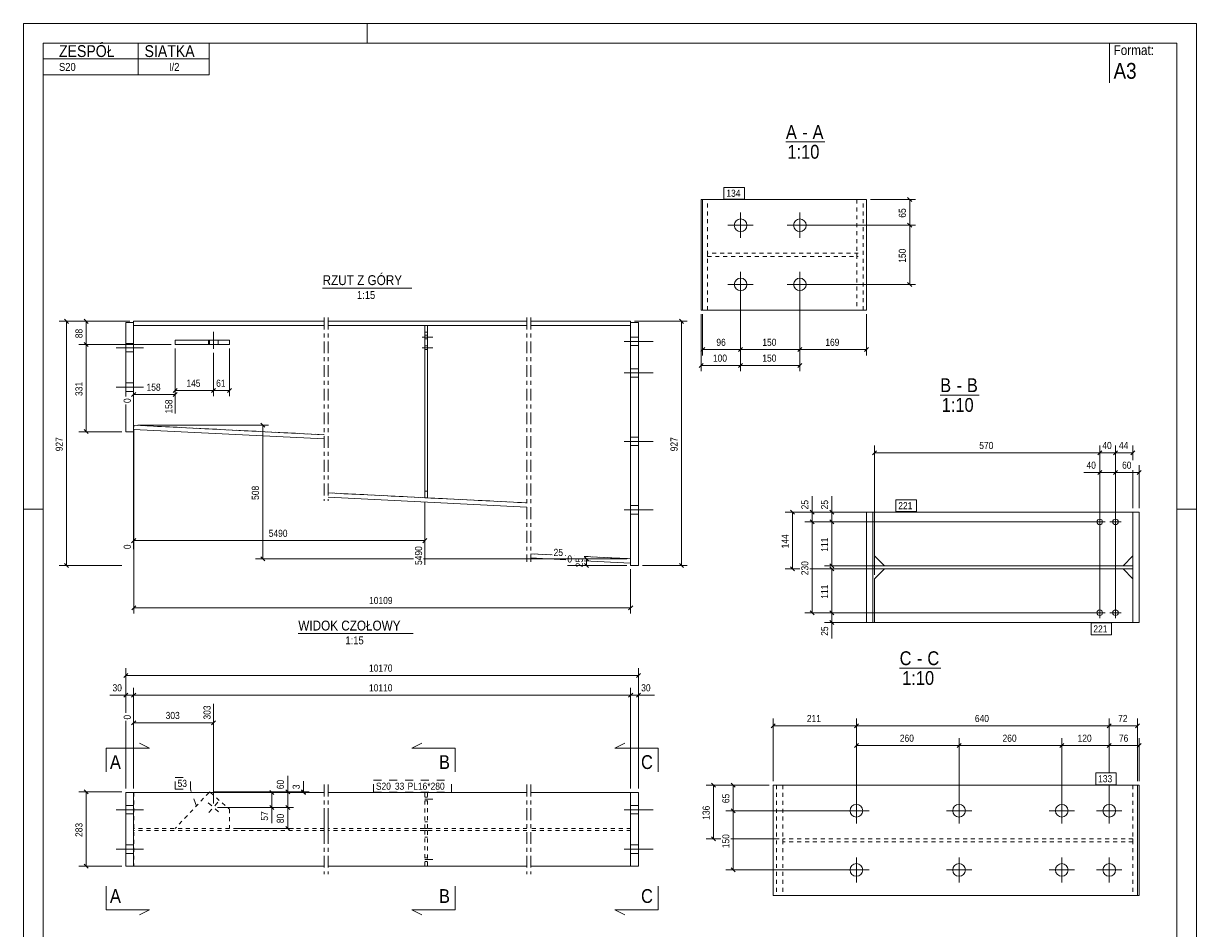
# Model space of a CAD drawing. Header units: millimetres. Extents: x 0 to 297, y 0 to 420.
# Tile 2 of 2: x 0 to 297, y 191 to 420. Entities that reach past the tile are written whole.
import ezdxf

# ---------------------------------------------------------------- set-up
doc = ezdxf.new("R2010")
doc.units = ezdxf.units.MM
for name, pattern in [('XKITLINE00', [0]), ('XKITLINE01', [4, 1, -1, 1, -1]), ('XKITLINE02', [4, 2, -2]), ('XKITLINE03', [6, 3, -1, 1, -1])]:
    doc.linetypes.add(name, pattern=pattern)
for name, color, linetype, lineweight in [('Arkusz rysunku', 3, 'Continuous', 0), ('Element', 2, 'Continuous', 0), ('Inny typ obiektu', 7, 'Continuous', 0), ('Przekrój', 7, 'Continuous', 0), ('Wymiar', 4, 'Continuous', 0), ('Znak elementu', 2, 'Continuous', 0), ('Śruba', 3, 'Continuous', 0)]:
    doc.layers.add(name, color=color, linetype=linetype, lineweight=lineweight)
doc.styles.add('ARIAL', font='ARIAL.TTF')

msp = doc.modelspace()

# ---------------------------------------------------------------- linework, layer by layer
at = {"layer": 'Arkusz rysunku', "linetype": 'XKITLINE00', "lineweight": 0}
for p, q in [((297, 420), (0, 420)), ((0, 420), (0, 0)), ((87, 415), (87, 420)), ((297, 0), (297, 420)), ((292, 415), (5, 415)), ((5, 415), (5, 5)), ((292, 5), (292, 415)), ((5, 297), (0, 297)), ((297, 297), (292, 297))]:
    msp.add_line(p, q, dxfattribs=at)
at = {"layer": 'Element', "linetype": 'XKITLINE00', "lineweight": 0}
for p, q in [((171.57, 375.4), (171.96, 375.4)), ((171.57, 347.4), (171.57, 375.4)), ((171.96, 347.4), (171.96, 375.4)), ((171.96, 375.4), (213.46, 375.4)), ((213.46, 375.4), (213.46, 347.4)), ((27.9, 343.5), (27.9, 344.57)), ((76.15, 344.57), (27.9, 344.57)), ((127.48, 344.57), (77.15, 344.57)), ((153.73, 344.57), (128.48, 344.57)), ((153.73, 343.5), (153.73, 344.57)), ((171.57, 347.4), (171.96, 347.4)), ((213.46, 347.4), (171.96, 347.4)), ((25.9, 344.3), (27.9, 344.3)), ((25.9, 344.3), (25.9, 325.57)), ((27.9, 344.3), (27.9, 316.63)), ((76.15, 343.5), (27.9, 343.5)), ((127.48, 343.5), (77.15, 343.5)), ((101.65, 299.9), (101.65, 343.5)), ((102.32, 343.5), (101.65, 343.5)), ((102.32, 299.9), (102.32, 343.5)), ((153.73, 343.5), (128.48, 343.5)), ((153.73, 282.77), (153.73, 344.3)), ((153.73, 344.3), (155.73, 344.3)), ((155.73, 344.3), (155.73, 282.77)), ((38.43, 338.7), (38.43, 339.77)), ((38.43, 339.77), (52.15, 339.77)), ((52.15, 338.7), (38.43, 338.7)), ((47.14, 338.7), (47.14, 339.77)), ((52.15, 339.77), (52.15, 338.7)), ((25.9, 323.52), (25.9, 316.63)), ((27.9, 318.28), (27.95, 318.28)), ((27.9, 317.21), (27.95, 318.28)), ((76.15, 315.86), (27.95, 318.28)), ((25.9, 316.63), (27.9, 316.63)), ((76.15, 314.79), (27.9, 317.21)), ((127.48, 298.61), (77.15, 301.13)), ((127.48, 297.54), (77.15, 300.07)), ((102.32, 299.9), (101.65, 299.9)), ((213.46, 296.28), (215.49, 296.28)), ((213.46, 268.28), (213.46, 296.28)), ((213.46, 296.28), (215.06, 296.28)), ((213.46, 268.28), (213.46, 296.28)), ((215.06, 268.28), (215.06, 296.28)), ((215.06, 296.28), (215.06, 268.28)), ((215.49, 296.28), (215.49, 285.18)), ((280.89, 296.28), (215.49, 296.28)), ((280.89, 296.28), (282.49, 296.28)), ((280.89, 268.28), (280.89, 296.28)), ((280.89, 296.28), (282.49, 296.28)), ((280.89, 268.28), (280.89, 296.28)), ((282.49, 296.28), (282.49, 268.28)), ((282.49, 296.28), (282.49, 268.28)), ((133.86, 285.43), (128.48, 285.7)), ((137.35, 285.26), (137.25, 285.26)), ((139.45, 285.15), (139.41, 285.15)), ((215.49, 285.18), (217.99, 282.68)), ((278.39, 282.68), (280.89, 285.18)), ((137.35, 284.19), (128.48, 284.64)), ((139.45, 284.08), (139.41, 284.09)), ((153.73, 284.44), (141.97, 285.03)), ((153.68, 283.37), (141.97, 283.96)), ((153.68, 283.37), (153.73, 284.44)), ((155.73, 282.77), (153.73, 282.77)), ((215.06, 281.88), (215.06, 282.68)), ((215.06, 282.68), (280.89, 282.68)), ((215.06, 282.68), (280.89, 282.68)), ((215.06, 281.88), (215.06, 282.68)), ((280.89, 282.68), (280.89, 281.88)), ((280.89, 282.68), (280.89, 281.88)), ((280.89, 281.88), (215.06, 281.88)), ((280.89, 281.88), (215.06, 281.88)), ((217.99, 281.88), (215.49, 279.38)), ((215.49, 279.38), (215.49, 268.28)), ((280.89, 279.38), (278.39, 281.88)), ((213.46, 268.28), (215.49, 268.28)), ((215.06, 268.28), (213.46, 268.28)), ((215.49, 268.28), (280.89, 268.28)), ((282.49, 268.28), (280.89, 268.28)), ((282.49, 268.28), (280.89, 268.28)), ((282.09, 227.14), (189.79, 227.14)), ((189.79, 227.14), (189.79, 199.14)), ((282.09, 227.14), (282.09, 199.14)), ((282.09, 227.14), (282.49, 227.14)), ((282.49, 199.14), (282.49, 227.14)), ((25.9, 206.58), (25.9, 225.25)), ((25.9, 225.25), (27.9, 225.25)), ((27.9, 225.25), (27.9, 206.58)), ((27.9, 225.25), (76.15, 225.25)), ((47.14, 225.42), (46.98, 225.25)), ((47.14, 225.42), (47.33, 225.25)), ((77.15, 225.25), (127.48, 225.25)), ((128.48, 225.25), (153.73, 225.25)), ((153.68, 225.25), (153.68, 206.58)), ((153.73, 206.58), (153.73, 225.25)), ((155.73, 225.25), (153.73, 225.25)), ((155.73, 225.25), (155.73, 206.58)), ((27.9, 206.58), (25.9, 206.58)), ((76.15, 206.58), (27.9, 206.58)), ((127.48, 206.58), (77.15, 206.58)), ((153.73, 206.58), (128.48, 206.58)), ((155.73, 206.58), (153.73, 206.58)), ((282.09, 199.14), (189.79, 199.14)), ((282.09, 199.14), (282.49, 199.14))]:
    msp.add_line(p, q, dxfattribs=at)
at = {"layer": 'Element', "linetype": 'XKITLINE01', "lineweight": 0}
for p, q in [((171.96, 375.4), (173.17, 375.4)), ((173.17, 347.4), (173.17, 375.4)), ((212.98, 375.4), (211, 375.4)), ((211, 375.4), (211, 347.4)), ((212.6, 347.4), (212.6, 375.4)), ((211.37, 361.8), (173.17, 361.8)), ((173.17, 361.8), (173.17, 361)), ((173.17, 361), (211.37, 361)), ((210.99, 361), (210.99, 361.8)), ((171.96, 347.4), (173.17, 347.4)), ((212.98, 347.4), (211, 347.4)), ((27.9, 318.28), (27.9, 343.5)), ((27.9, 343.5), (76.15, 343.5)), ((77.15, 343.5), (127.48, 343.5)), ((102.32, 343.5), (101.65, 343.5)), ((101.65, 299.9), (101.65, 343.5)), ((101.65, 341.83), (102.32, 341.83)), ((101.65, 341.83), (102.32, 341.83)), ((102.32, 299.9), (102.32, 343.5)), ((128.48, 343.5), (153.73, 343.5)), ((153.73, 343.5), (153.73, 284.44)), ((27.95, 318.28), (76.15, 315.86)), ((77.15, 301.13), (127.48, 298.61)), ((101.65, 301.57), (102.32, 301.57)), ((101.65, 301.57), (102.32, 301.57)), ((101.65, 299.9), (102.32, 299.9)), ((215.49, 296.28), (215.82, 296.28)), ((280.89, 296.28), (280.89, 285.18)), ((128.48, 285.7), (133.86, 285.43)), ((137.25, 285.26), (137.35, 285.26)), ((139.41, 285.15), (139.45, 285.15)), ((141.97, 285.03), (153.73, 284.44)), ((217.99, 282.68), (278.39, 282.68)), ((278.39, 281.88), (217.99, 281.88)), ((280.89, 268.28), (280.89, 279.38)), ((215.49, 268.28), (215.82, 268.28)), ((192.67, 227.14), (190.69, 227.14)), ((190.69, 227.14), (190.69, 199.14)), ((192.29, 227.14), (192.29, 199.14)), ((280.89, 227.14), (282.09, 227.14)), ((280.89, 227.14), (280.89, 199.14)), ((27.9, 225.25), (27.9, 206.58)), ((27.9, 225.25), (76.15, 225.25)), ((27.9, 206.58), (27.9, 225.25)), ((27.9, 225.25), (27.95, 225.25)), ((27.95, 225.25), (27.95, 206.58)), ((46.98, 225.25), (38.43, 216.18)), ((47.33, 225.25), (52.15, 221.02)), ((77.15, 225.25), (127.48, 225.25)), ((101.65, 216.18), (101.65, 225.25)), ((101.65, 225.25), (102.32, 225.25)), ((102.32, 225.25), (102.32, 216.18)), ((128.48, 225.25), (153.73, 225.25)), ((153.73, 225.25), (153.68, 225.25)), ((153.73, 225.25), (153.73, 206.58)), ((153.73, 225.25), (153.73, 206.58)), ((52.15, 221.02), (52.15, 216.18)), ((102.32, 217.85), (101.65, 217.85)), ((27.9, 215.65), (27.9, 216.18)), ((76.15, 216.18), (27.9, 216.18)), ((76.15, 215.65), (27.9, 215.65)), ((52.15, 216.18), (38.43, 216.18)), ((127.48, 216.18), (77.15, 216.18)), ((127.48, 215.65), (77.15, 215.65)), ((102.32, 216.18), (101.65, 216.18)), ((102.32, 215.65), (101.65, 215.65)), ((101.65, 215.65), (101.65, 206.58)), ((102.32, 213.98), (101.65, 213.98)), ((102.32, 206.58), (102.32, 215.65)), ((153.73, 216.18), (128.48, 216.18)), ((153.73, 215.65), (128.48, 215.65)), ((153.73, 215.65), (153.73, 216.18)), ((280.89, 213.54), (192.29, 213.54)), ((192.29, 212.74), (192.29, 213.54)), ((280.89, 212.74), (192.29, 212.74)), ((280.89, 212.74), (280.89, 213.54)), ((27.9, 206.58), (76.15, 206.58)), ((27.95, 206.58), (27.9, 206.58)), ((77.15, 206.58), (127.48, 206.58)), ((101.65, 206.58), (102.32, 206.58)), ((128.48, 206.58), (153.73, 206.58)), ((153.68, 206.58), (153.73, 206.58)), ((190.69, 199.14), (192.67, 199.14)), ((280.89, 199.14), (282.09, 199.14))]:
    msp.add_line(p, q, dxfattribs=at)
at = {"layer": 'Element', "linetype": 'XKITLINE03', "lineweight": 0}
for p, q in [((76.15, 345.5), (76.15, 299.13)), ((77.15, 345.5), (77.15, 299.13)), ((127.48, 345.5), (127.48, 283.7)), ((128.48, 345.5), (128.48, 283.7)), ((76.15, 227.25), (76.15, 204.58)), ((76.15, 227.25), (76.15, 204.58)), ((77.15, 227.25), (77.15, 204.58)), ((77.15, 227.25), (77.15, 204.58)), ((127.48, 227.25), (127.48, 204.58)), ((127.48, 227.25), (127.48, 204.58)), ((128.48, 227.25), (128.48, 204.58)), ((128.48, 227.25), (128.48, 204.58)), ((76.15, 218.18), (76.15, 213.65)), ((77.15, 218.18), (77.15, 213.65))]:
    msp.add_line(p, q, dxfattribs=at)
at = {"layer": 'Inny typ obiektu', "linetype": 'XKITLINE00', "lineweight": 0}
for p, q in [((5, 415), (47, 415)), ((5, 415), (5, 411)), ((29, 411), (29, 415)), ((47, 411), (47, 415)), ((275, 415), (275, 405)), ((5, 411), (47, 411)), ((5, 411), (5, 407)), ((29, 411), (29, 407)), ((47, 411), (47, 407)), ((5, 407), (47, 407)), ((193.03, 390), (202.91, 390)), ((75.74, 353), (98.33, 353)), ((232.09, 325.9), (241.97, 325.9)), ((69.58, 265.53), (98.65, 265.53)), ((221.83, 256.76), (232.22, 256.76))]:
    msp.add_line(p, q, dxfattribs=at)
at = {"layer": 'Przekrój', "linetype": 'XKITLINE00', "lineweight": 0}
for p, q in [((31.9, 236.46), (29.4, 237.71)), ((98.32, 236.46), (100.82, 237.71)), ((149.73, 236.46), (152.23, 237.71)), ((20.9, 236.46), (20.9, 230.46)), ((20.9, 236.46), (26.9, 236.46)), ((26.9, 236.46), (31.9, 236.46)), ((103.32, 236.46), (98.32, 236.46)), ((109.32, 236.46), (103.32, 236.46)), ((109.32, 236.46), (109.32, 230.46)), ((154.73, 236.46), (149.73, 236.46)), ((160.73, 236.46), (154.73, 236.46)), ((160.73, 236.46), (160.73, 230.46)), ((20.9, 195.54), (20.9, 201.54)), ((109.32, 195.54), (109.32, 201.54)), ((160.73, 195.54), (160.73, 201.54)), ((20.9, 195.54), (26.9, 195.54)), ((26.9, 195.54), (31.9, 195.54)), ((31.9, 195.54), (29.4, 194.29)), ((98.32, 195.54), (100.82, 194.29)), ((103.32, 195.54), (98.32, 195.54)), ((109.32, 195.54), (103.32, 195.54)), ((149.73, 195.54), (152.23, 194.29)), ((154.73, 195.54), (149.73, 195.54)), ((160.73, 195.54), (154.73, 195.54))]:
    msp.add_line(p, q, dxfattribs=at)
at = {"layer": 'Wymiar', "linetype": 'XKITLINE00', "lineweight": 0}
for p, q in [((214.46, 375.4), (225.81, 375.4)), ((223.86, 375.91), (224.88, 374.89)), ((224.37, 368.9), (224.37, 375.4)), ((197.57, 368.9), (225.81, 368.9)), ((197.57, 368.9), (225.81, 368.9)), ((223.86, 369.41), (224.88, 368.39)), ((223.86, 369.41), (224.88, 368.39)), ((224.37, 353.9), (224.37, 368.9)), ((197.57, 353.9), (225.81, 353.9)), ((223.86, 354.41), (224.88, 353.39)), ((181.57, 352.9), (181.57, 331.96)), ((181.57, 352.9), (181.57, 331.96)), ((181.57, 352.9), (181.57, 335.96)), ((181.57, 352.9), (181.57, 335.96)), ((196.57, 352.9), (196.57, 331.96)), ((196.57, 352.9), (196.57, 335.96)), ((196.57, 352.9), (196.57, 335.96)), ((24.9, 344.57), (9.04, 344.57)), ((10.39, 345.08), (11.41, 344.06)), ((10.9, 282.77), (10.9, 344.57)), ((26.9, 344.57), (14.04, 344.57)), ((15.39, 345.08), (16.41, 344.06)), ((15.9, 338.7), (15.9, 344.57)), ((154.73, 344.57), (168.01, 344.57)), ((166.06, 345.08), (167.08, 344.06)), ((166.57, 282.77), (166.57, 344.57)), ((171.57, 346.4), (171.57, 331.96)), ((171.96, 346.4), (171.96, 335.96)), ((213.46, 346.4), (213.46, 335.96)), ((27.9, 342.5), (27.9, 286.88)), ((27.9, 342.5), (27.9, 323.88)), ((37.43, 338.7), (14.04, 338.7)), ((37.43, 338.7), (14.04, 338.7)), ((15.39, 339.21), (16.41, 338.19)), ((15.39, 339.21), (16.41, 338.19)), ((15.9, 316.63), (15.9, 338.7)), ((38.43, 337.7), (38.43, 321.21)), ((38.43, 337.7), (38.43, 325.59)), ((48.1, 336.6), (48.1, 325.59)), ((48.1, 336.6), (48.1, 325.59)), ((52.15, 337.7), (52.15, 325.59)), ((172.47, 337.91), (171.46, 336.89)), ((171.96, 337.4), (181.57, 337.4)), ((182.08, 337.91), (181.06, 336.89)), ((182.08, 337.91), (181.06, 336.89)), ((181.57, 337.4), (196.57, 337.4)), ((197.08, 337.91), (196.06, 336.89)), ((197.08, 337.91), (196.06, 336.89)), ((196.57, 337.4), (213.46, 337.4)), ((213.97, 337.91), (212.96, 336.89)), ((172.08, 333.91), (171.06, 332.89)), ((171.57, 333.4), (181.57, 333.4)), ((182.08, 333.91), (181.06, 332.89)), ((182.08, 333.91), (181.06, 332.89)), ((181.57, 333.4), (196.57, 333.4)), ((197.08, 333.91), (196.06, 332.89)), ((38.94, 327.54), (37.92, 326.52)), ((38.43, 327.03), (48.1, 327.03)), ((48.61, 327.54), (47.6, 326.52)), ((48.61, 327.54), (47.6, 326.52)), ((48.1, 327.03), (52.15, 327.03)), ((52.66, 327.54), (51.64, 326.52)), ((28.41, 326.54), (27.39, 325.52)), ((27.9, 326.03), (38.43, 326.03)), ((38.94, 326.54), (37.92, 325.52)), ((28.95, 318.28), (62.01, 318.28)), ((60.06, 318.79), (61.08, 317.77)), ((60.57, 284.44), (60.57, 318.28)), ((24.9, 316.63), (14.04, 316.63)), ((15.39, 317.14), (16.41, 316.13)), ((27.95, 317.28), (27.95, 270.59)), ((215.49, 280.38), (215.49, 313.14)), ((272.49, 271.78), (272.49, 313.14)), ((272.49, 271.78), (272.49, 313.14)), ((276.49, 271.78), (276.49, 313.14)), ((276.49, 271.78), (276.49, 313.14)), ((280.89, 309.4), (280.89, 313.14)), ((216, 311.79), (214.98, 310.77)), ((215.49, 311.28), (272.49, 311.28)), ((273, 311.79), (271.98, 310.77)), ((273, 311.79), (271.98, 310.77)), ((272.49, 311.28), (276.49, 311.28)), ((277, 311.79), (275.98, 310.77)), ((277, 311.79), (275.98, 310.77)), ((276.49, 311.28), (280.89, 311.28)), ((281.4, 311.79), (280.38, 310.77)), ((272.49, 306.28), (268.47, 306.28)), ((272.49, 306.28), (268.47, 306.28)), ((273, 306.79), (271.98, 305.77)), ((272.49, 271.78), (272.49, 308.14)), ((272.49, 306.28), (276.49, 306.28)), ((277, 306.79), (275.98, 305.77)), ((277, 306.79), (275.98, 305.77)), ((276.49, 271.78), (276.49, 308.14)), ((276.49, 271.78), (276.49, 308.14)), ((276.49, 306.28), (282.49, 306.28)), ((280.89, 297.28), (280.89, 306.88)), ((283, 306.79), (281.98, 305.77)), ((282.49, 297.28), (282.49, 308.14)), ((199.69, 296.28), (199.69, 300.3)), ((199.69, 296.28), (199.69, 300.3)), ((204.69, 296.28), (204.69, 300.3)), ((204.69, 296.28), (204.69, 300.3)), ((101.65, 298.9), (101.65, 282.87)), ((214.49, 296.28), (192.83, 296.28)), ((194.18, 296.79), (195.2, 295.77)), ((194.69, 281.88), (194.69, 296.28)), ((214.49, 296.28), (197.83, 296.28)), ((199.18, 296.79), (200.2, 295.77)), ((199.18, 294.29), (200.2, 293.27)), ((199.18, 294.29), (200.2, 293.27)), ((199.69, 293.78), (199.69, 296.28)), ((214.49, 296.28), (202.83, 296.28)), ((204.18, 296.79), (205.2, 295.77)), ((204.18, 294.29), (205.2, 293.27)), ((204.18, 294.29), (205.2, 293.27)), ((204.69, 293.78), (204.69, 296.28)), ((271.49, 293.78), (197.83, 293.78)), ((271.49, 293.78), (197.83, 293.78)), ((199.69, 270.78), (199.69, 293.78)), ((271.49, 293.78), (202.83, 293.78)), ((271.49, 293.78), (202.83, 293.78)), ((204.69, 282.68), (204.69, 293.78)), ((28.41, 289.54), (27.39, 288.52)), ((27.9, 289.03), (101.65, 289.03)), ((102.16, 289.54), (101.14, 288.52)), ((24.9, 282.77), (9.04, 282.77)), ((10.39, 283.28), (11.41, 282.26)), ((98.77, 284.44), (58.71, 284.44)), ((60.06, 284.94), (61.08, 283.93)), ((137.35, 284.44), (101.29, 284.44)), ((152.73, 284.44), (134.22, 284.44)), ((152.73, 282.77), (137.71, 282.77)), ((139.45, 284.44), (139.41, 284.44)), ((152.73, 284.44), (141.97, 284.44)), ((142.06, 284.94), (143.08, 283.93)), ((142.06, 283.28), (143.08, 282.26)), ((142.57, 282.77), (142.57, 284.44)), ((156.73, 282.77), (168.01, 282.77)), ((166.06, 283.28), (167.08, 282.26)), ((194.18, 282.39), (195.2, 281.37)), ((216.99, 282.68), (202.83, 282.68)), ((204.18, 283.19), (205.2, 282.17)), ((204.18, 282.39), (205.2, 281.37)), ((153.73, 281.77), (153.73, 270.59)), ((196.57, 281.88), (192.83, 281.88)), ((216.99, 281.88), (199.09, 281.88)), ((216.99, 281.88), (202.83, 281.88)), ((204.69, 270.78), (204.69, 281.88)), ((28.46, 272.54), (27.44, 271.52)), ((27.95, 272.03), (153.73, 272.03)), ((154.24, 272.54), (153.22, 271.52)), ((271.49, 270.78), (197.83, 270.78)), ((199.18, 271.29), (200.2, 270.27)), ((271.49, 270.78), (202.83, 270.78)), ((271.49, 270.78), (202.83, 270.78)), ((204.18, 271.29), (205.2, 270.27)), ((204.18, 271.29), (205.2, 270.27)), ((204.69, 268.28), (204.69, 270.78)), ((214.49, 268.28), (202.83, 268.28)), ((204.18, 268.79), (205.2, 267.77)), ((204.69, 268.28), (204.69, 264.26)), ((204.69, 268.28), (204.69, 264.26)), ((26.41, 255.42), (25.39, 254.4)), ((25.9, 245.43), (25.9, 256.77)), ((156.24, 255.42), (155.22, 254.4)), ((155.73, 226.25), (155.73, 256.77)), ((25.9, 254.91), (155.73, 254.91)), ((25.9, 249.91), (21.88, 249.91)), ((25.9, 249.91), (21.88, 249.91)), ((26.41, 250.42), (25.39, 249.4)), ((25.9, 245.43), (25.9, 251.77)), ((25.9, 249.91), (27.9, 249.91)), ((28.41, 250.42), (27.39, 249.4)), ((28.41, 250.42), (27.39, 249.4)), ((27.9, 226.25), (27.9, 251.77)), ((27.9, 226.25), (27.9, 251.77)), ((27.9, 249.91), (153.73, 249.91)), ((154.24, 250.42), (153.22, 249.4)), ((154.24, 250.42), (153.22, 249.4)), ((153.73, 226.25), (153.73, 251.77)), ((153.73, 226.25), (153.73, 251.77)), ((153.73, 249.91), (155.73, 249.91)), ((156.24, 250.42), (155.22, 249.4)), ((155.73, 226.25), (155.73, 251.77)), ((155.73, 249.91), (159.75, 249.91)), ((155.73, 249.91), (159.75, 249.91)), ((48.1, 222.47), (48.1, 247.74)), ((27.9, 226.25), (27.9, 245.07)), ((189.79, 228.14), (189.79, 244)), ((210.89, 221.64), (210.89, 244)), ((210.89, 221.64), (210.89, 244)), ((274.89, 230.24), (274.89, 244)), ((274.89, 230.24), (274.89, 244)), ((282.09, 228.14), (282.09, 244)), ((25.9, 226.25), (25.9, 243.37)), ((25.9, 226.25), (25.9, 243.37)), ((28.41, 243.42), (27.39, 242.4)), ((27.9, 242.91), (48.1, 242.91)), ((48.61, 243.42), (47.6, 242.4)), ((190.3, 242.65), (189.28, 241.63)), ((189.79, 242.14), (210.89, 242.14)), ((211.4, 242.65), (210.38, 241.63)), ((211.4, 242.65), (210.38, 241.63)), ((210.89, 242.14), (274.89, 242.14)), ((275.4, 242.65), (274.38, 241.63)), ((275.4, 242.65), (274.38, 241.63)), ((274.89, 242.14), (282.09, 242.14)), ((282.6, 242.65), (281.58, 241.63)), ((211.4, 237.65), (210.38, 236.63)), ((210.89, 221.64), (210.89, 239)), ((237.4, 237.65), (236.38, 236.63)), ((237.4, 237.65), (236.38, 236.63)), ((236.89, 221.64), (236.89, 239)), ((236.89, 221.64), (236.89, 239)), ((263.4, 237.65), (262.38, 236.63)), ((263.4, 237.65), (262.38, 236.63)), ((262.89, 221.64), (262.89, 239)), ((262.89, 221.64), (262.89, 239)), ((275.4, 237.65), (274.38, 236.63)), ((275.4, 237.65), (274.38, 236.63)), ((274.89, 230.24), (274.89, 239)), ((274.89, 230.24), (274.89, 239)), ((283, 237.65), (281.98, 236.63)), ((282.49, 228.14), (282.49, 239)), ((210.89, 237.14), (236.89, 237.14)), ((236.89, 237.14), (262.89, 237.14)), ((262.89, 237.14), (274.89, 237.14)), ((274.89, 237.14), (282.49, 237.14)), ((66.9, 225.42), (66.9, 229.44)), ((66.9, 225.42), (66.9, 229.44)), ((15.39, 225.93), (16.41, 224.91)), ((62.39, 225.76), (63.41, 224.74)), ((66.39, 225.93), (67.41, 224.91)), ((70.39, 225.93), (71.41, 224.91)), ((70.39, 225.76), (71.41, 224.74)), ((70.9, 225.42), (70.9, 228.1)), ((70.9, 225.42), (70.9, 228.1)), ((188.79, 227.14), (172.83, 227.14)), ((174.18, 227.65), (175.2, 226.63)), ((174.69, 213.54), (174.69, 227.14)), ((188.79, 227.14), (177.83, 227.14)), ((179.18, 227.65), (180.2, 226.63)), ((179.69, 220.64), (179.69, 227.14)), ((274.89, 221.64), (274.89, 227.24)), ((274.89, 221.64), (274.89, 227.24)), ((274.89, 221.64), (274.89, 227.24)), ((274.89, 221.64), (274.89, 227.24)), ((24.9, 225.42), (14.04, 225.42)), ((15.9, 206.58), (15.9, 225.42)), ((48.14, 225.42), (72.34, 225.42)), ((48.14, 225.42), (68.34, 225.42)), ((53.15, 225.25), (72.34, 225.25)), ((53.15, 225.25), (64.34, 225.25)), ((62.9, 221.47), (62.9, 225.25)), ((66.9, 221.47), (66.9, 225.42)), ((70.9, 225.25), (70.9, 225.42)), ((49.1, 221.47), (68.34, 221.47)), ((49.1, 221.47), (68.34, 221.47)), ((49.1, 221.47), (64.34, 221.47)), ((62.39, 221.97), (63.41, 220.96)), ((62.9, 221.47), (62.9, 217.45)), ((62.9, 221.47), (62.9, 217.45)), ((66.39, 221.97), (67.41, 220.96)), ((66.39, 221.97), (67.41, 220.96)), ((66.9, 216.18), (66.9, 221.47)), ((209.89, 220.64), (177.83, 220.64)), ((209.89, 220.64), (177.83, 220.64)), ((179.18, 221.15), (180.2, 220.13)), ((179.18, 221.15), (180.2, 220.13)), ((179.69, 205.64), (179.69, 220.64)), ((53.15, 216.18), (68.34, 216.18)), ((66.39, 216.69), (67.41, 215.67)), ((174.18, 214.05), (175.2, 213.03)), ((176.57, 213.54), (172.83, 213.54)), ((191.29, 213.54), (179.09, 213.54)), ((24.9, 206.58), (14.04, 206.58)), ((15.39, 207.09), (16.41, 206.07)), ((209.89, 205.64), (177.83, 205.64)), ((179.18, 206.15), (180.2, 205.13))]:
    msp.add_line(p, q, dxfattribs=at)
at = {"layer": 'Znak elementu', "linetype": 'XKITLINE00', "lineweight": 0}
for p, q in [((177.36, 378.5), (182.57, 378.5)), ((177.36, 375.5), (177.36, 378.5)), ((182.57, 375.5), (182.57, 378.5)), ((177.36, 375.5), (182.57, 375.5)), ((220.89, 299.38), (226.1, 299.38)), ((220.89, 296.38), (220.89, 299.38)), ((226.1, 296.38), (226.1, 299.38)), ((220.89, 296.38), (226.1, 296.38)), ((270.28, 268.18), (275.49, 268.18)), ((270.28, 265.18), (270.28, 268.18)), ((275.49, 265.18), (275.49, 268.18)), ((270.28, 265.18), (275.49, 265.18)), ((271.48, 230.24), (276.69, 230.24)), ((271.48, 227.24), (271.48, 230.24)), ((276.69, 227.24), (276.69, 230.24)), ((271.48, 227.24), (276.69, 227.24))]:
    msp.add_line(p, q, dxfattribs=at)
at = {"layer": 'Znak elementu', "linetype": 'XKITLINE02', "lineweight": 0}
for p, q in [((38.42, 229.07), (42.29, 229.07)), ((38.42, 226.07), (38.42, 229.07)), ((42.29, 226.07), (42.29, 229.07)), ((38.42, 226.07), (42.29, 226.07)), ((43.84, 221.77), (42.29, 226.07)), ((88.63, 228.35), (108.4, 228.35)), ((88.63, 225.35), (88.63, 228.35)), ((108.4, 225.35), (108.4, 228.35)), ((88.63, 225.35), (108.4, 225.35))]:
    msp.add_line(p, q, dxfattribs=at)
at = {"layer": 'Śruba', "linetype": 'XKITLINE00', "lineweight": 0}
for p, q in [((181.57, 372.1), (181.57, 365.7)), ((196.57, 372.1), (196.57, 365.7)), ((184.77, 368.9), (178.37, 368.9)), ((199.77, 368.9), (193.37, 368.9)), ((181.57, 357.1), (181.57, 350.7)), ((196.57, 357.1), (196.57, 350.7)), ((184.77, 353.9), (178.37, 353.9)), ((199.77, 353.9), (193.37, 353.9)), ((48.1, 341.93), (48.1, 337.6)), ((25.9, 338.97), (27.9, 338.97)), ((25.9, 338.97), (27.9, 338.97)), ((46.88, 339.77), (46.88, 338.7)), ((49.33, 339.77), (49.33, 338.7)), ((103.65, 340.57), (100.98, 340.57)), ((102.32, 341.03), (101.65, 341.03)), ((102.32, 340.1), (101.65, 340.1)), ((159.4, 339.5), (152.06, 339.5)), ((159.4, 339.5), (152.06, 339.5)), ((155.73, 340.57), (153.73, 340.57)), ((155.73, 340.57), (153.73, 340.57)), ((23.43, 337.9), (30.37, 337.9)), ((23.43, 337.9), (30.37, 337.9)), ((25.9, 336.83), (27.9, 336.83)), ((25.9, 336.83), (27.9, 336.83)), ((103.65, 337.9), (100.98, 337.9)), ((102.32, 338.37), (101.65, 338.37)), ((102.32, 337.43), (101.65, 337.43)), ((155.73, 338.43), (153.73, 338.43)), ((155.73, 338.43), (153.73, 338.43)), ((159.4, 331.5), (152.06, 331.5)), ((159.4, 331.5), (152.06, 331.5)), ((155.73, 332.57), (153.73, 332.57)), ((155.73, 332.57), (153.73, 332.57)), ((155.73, 330.43), (153.73, 330.43)), ((155.73, 330.43), (153.73, 330.43)), ((23.43, 327.9), (30.37, 327.9)), ((23.43, 327.9), (30.37, 327.9)), ((25.9, 328.97), (27.9, 328.97)), ((25.9, 328.97), (27.9, 328.97)), ((25.9, 326.83), (27.9, 326.83)), ((25.9, 326.83), (27.9, 326.83)), ((155.73, 315.23), (153.73, 315.23)), ((155.73, 315.23), (153.73, 315.23)), ((159.4, 314.17), (152.06, 314.17)), ((159.4, 314.17), (152.06, 314.17)), ((155.73, 313.1), (153.73, 313.1)), ((155.73, 313.1), (153.73, 313.1)), ((155.73, 297.9), (153.73, 297.9)), ((155.73, 297.9), (153.73, 297.9)), ((159.4, 296.83), (152.06, 296.83)), ((159.4, 296.83), (152.06, 296.83)), ((155.73, 295.77), (153.73, 295.77)), ((155.73, 295.77), (153.73, 295.77)), ((272.49, 295.18), (272.49, 292.38)), ((276.49, 295.18), (276.49, 292.38)), ((271.09, 293.78), (273.89, 293.78)), ((275.09, 293.78), (277.89, 293.78)), ((273.89, 270.78), (271.09, 270.78)), ((272.49, 269.38), (272.49, 272.18)), ((277.89, 270.78), (275.09, 270.78)), ((276.49, 269.38), (276.49, 272.18)), ((49.25, 222.77), (48.49, 221.9)), ((210.89, 217.44), (210.89, 223.84)), ((236.89, 217.44), (236.89, 223.84)), ((262.89, 217.44), (262.89, 223.84)), ((274.89, 217.44), (274.89, 223.84)), ((23.43, 220.91), (30.37, 220.91)), ((23.43, 220.91), (30.37, 220.91)), ((25.9, 221.98), (27.9, 221.98)), ((25.9, 221.98), (27.9, 221.98)), ((25.9, 219.85), (27.9, 219.85)), ((25.9, 219.85), (27.9, 219.85)), ((46.8, 222.61), (47.67, 221.85)), ((46.96, 220.16), (47.72, 221.03)), ((49.41, 220.32), (48.54, 221.08)), ((159.4, 220.91), (152.06, 220.91)), ((159.4, 220.91), (152.06, 220.91)), ((159.4, 220.91), (152.06, 220.91)), ((159.4, 220.91), (152.06, 220.91)), ((155.73, 221.98), (153.73, 221.98)), ((155.73, 221.98), (153.73, 221.98)), ((155.73, 221.98), (153.73, 221.98)), ((155.73, 221.98), (153.73, 221.98)), ((155.73, 219.85), (153.73, 219.85)), ((155.73, 219.85), (153.73, 219.85)), ((155.73, 219.85), (153.73, 219.85)), ((155.73, 219.85), (153.73, 219.85)), ((207.69, 220.64), (214.09, 220.64)), ((233.69, 220.64), (240.09, 220.64)), ((259.69, 220.64), (266.09, 220.64)), ((271.69, 220.64), (278.09, 220.64)), ((23.43, 210.91), (30.37, 210.91)), ((23.43, 210.91), (30.37, 210.91)), ((25.9, 211.98), (27.9, 211.98)), ((25.9, 211.98), (27.9, 211.98)), ((159.4, 210.91), (152.06, 210.91)), ((159.4, 210.91), (152.06, 210.91)), ((159.4, 210.91), (152.06, 210.91)), ((159.4, 210.91), (152.06, 210.91)), ((155.73, 211.98), (153.73, 211.98)), ((155.73, 211.98), (153.73, 211.98)), ((155.73, 211.98), (153.73, 211.98)), ((155.73, 211.98), (153.73, 211.98)), ((25.9, 209.85), (27.9, 209.85)), ((25.9, 209.85), (27.9, 209.85)), ((155.73, 209.85), (153.73, 209.85)), ((155.73, 209.85), (153.73, 209.85)), ((155.73, 209.85), (153.73, 209.85)), ((155.73, 209.85), (153.73, 209.85)), ((210.89, 202.44), (210.89, 208.84)), ((236.89, 202.44), (236.89, 208.84)), ((262.89, 202.44), (262.89, 208.84)), ((274.89, 202.44), (274.89, 208.84)), ((207.69, 205.64), (214.09, 205.64)), ((233.69, 205.64), (240.09, 205.64)), ((259.69, 205.64), (266.09, 205.64)), ((271.69, 205.64), (278.09, 205.64))]:
    msp.add_line(p, q, dxfattribs=at)
at = {"layer": 'Śruba', "linetype": 'XKITLINE02', "lineweight": 0}
for p, q in [((103.65, 340.57), (100.98, 340.57)), ((102.32, 341.03), (101.65, 341.03)), ((102.32, 340.1), (101.65, 340.1)), ((103.65, 337.9), (100.98, 337.9)), ((102.32, 338.37), (101.65, 338.37)), ((102.32, 337.43), (101.65, 337.43)), ((103.65, 223.58), (100.98, 223.58)), ((103.65, 223.58), (100.98, 223.58)), ((102.32, 224.05), (101.65, 224.05)), ((102.32, 224.05), (101.65, 224.05)), ((102.32, 223.11), (101.65, 223.11)), ((102.32, 223.11), (101.65, 223.11)), ((103.65, 208.25), (100.98, 208.25)), ((103.65, 208.25), (100.98, 208.25)), ((102.32, 208.71), (101.65, 208.71)), ((102.32, 208.71), (101.65, 208.71)), ((102.32, 207.78), (101.65, 207.78)), ((102.32, 207.78), (101.65, 207.78))]:
    msp.add_line(p, q, dxfattribs=at)
at = {"layer": 'Śruba', "linetype": 'XKITLINE00', "lineweight": 0}
for centre, radius in [((181.57, 368.9), 1.6), ((196.57, 368.9), 1.6), ((181.57, 353.9), 1.6), ((196.57, 353.9), 1.6), ((272.49, 293.78), 0.7), ((276.49, 293.78), 0.7), ((272.49, 270.78), 0.7), ((276.49, 270.78), 0.7), ((210.89, 220.64), 1.6), ((236.89, 220.64), 1.6), ((262.89, 220.64), 1.6), ((274.89, 220.64), 1.6), ((210.89, 205.64), 1.6), ((236.89, 205.64), 1.6), ((262.89, 205.64), 1.6), ((274.89, 205.64), 1.6)]:
    msp.add_circle(centre, radius, dxfattribs=at)

# ---------------------------------------------------------------- texts
at = {"layer": 'Inny typ obiektu', "style": 'ARIAL', "width": 0.85}
for s, height, p in [('ZESPÓŁ', 3, (9, 411.5)), ('SIATKA', 3, (30.66, 411.5)), ('Format:', 2.5, (276, 412)), ('S20', 2, (9, 408)), ('I/2', 2, (36.85, 408)), ('A3', 4, (276, 406)), ('A', 3.5, (193.03, 390.75)), ('-', 3.5, (197.19, 390.75)), ('A', 3.5, (199.79, 390.75)), ('1:10', 3.5, (193.42, 385.75)), ('RZUT Z GÓRY', 2.5, (75.74, 353.75)), ('1:15', 2, (84.44, 350.25)), ('B', 3.5, (232.09, 326.65)), ('B', 3.5, (238.85, 326.65)), ('-', 3.5, (236.25, 326.65)), ('1:10', 3.5, (232.48, 321.65)), ('WIDOK CZOŁOWY', 2.5, (69.58, 266.28)), ('1:15', 2, (81.52, 262.78)), ('C', 3.5, (221.83, 257.51)), ('-', 3.5, (226.25, 257.51)), ('C', 3.5, (228.85, 257.51)), ('1:10', 3.5, (222.48, 252.51))]:
    msp.add_text(s, height=height, dxfattribs=at).set_placement(p)
at = {"layer": 'Przekrój', "style": 'ARIAL', "width": 0.85}
for s, p in [('A', (21.9, 231.21)), ('B', (105.2, 231.21)), ('C', (156.36, 231.21)), ('A', (21.9, 197.29)), ('B', (105.2, 197.29)), ('C', (156.36, 197.29))]:
    msp.add_text(s, height=3.5, dxfattribs=at).set_placement(p)
at = {"layer": 'Wymiar', "style": 'ARIAL', "width": 0.85}
for s, p in [('65', (223.41, 370.81)), ('150', (223.41, 359.4)), ('88', (14.94, 340.3)), ('331', (14.94, 325.66)), ('0', (27.18, 323.88)), ('158', (37.71, 321.21)), ('927', (9.94, 311.66)), ('927', (165.61, 311.66)), ('508', (59.61, 299.35)), ('25', (198.73, 296.95)), ('25', (203.73, 296.95)), ('144', (193.73, 287.08)), ('111', (203.73, 286.23)), ('0', (27.18, 286.88)), ('5490', (100.93, 282.87)), ('25', (141.61, 282.27)), ('230', (198.73, 280.28)), ('111', (203.73, 274.33)), ('25', (203.73, 264.93)), ('303', (47.38, 243.73)), ('0', (27.18, 243.73)), ('60', (65.94, 226.09)), ('3', (69.94, 226.09)), ('65', (178.73, 222.55)), ('57', (61.94, 218.12)), ('136', (173.73, 218.34)), ('283', (14.94, 214)), ('80', (65.94, 217.49)), ('150', (178.73, 211.14))]:
    msp.add_text(s, height=1.8, rotation=90.0002, dxfattribs=at).set_placement(p)
for s, p in [('96', (175.43, 338.36)), ('150', (187.06, 338.36)), ('169', (203.01, 338.36)), ('100', (174.56, 334.36)), ('150', (187.06, 334.36)), ('145', (41.26, 327.99)), ('61', (48.79, 327.99)), ('158', (31.16, 326.99)), ('570', (241.99, 312.24)), ('40', (273.15, 312.24)), ('44', (277.35, 312.24)), ('40', (269.14, 307.24)), ('60', (278.15, 307.24)), ('5490', (62.1, 289.99)), ('25', (134.22, 285.16)), ('0', (137.71, 283.49)), ('10109', (87.5, 272.99)), ('10170', (87.48, 255.87)), ('30', (22.55, 250.87)), ('10110', (87.48, 250.87)), ('30', (156.4, 250.87)), ('303', (36, 243.87)), ('211', (198.34, 243.1)), ('640', (240.88, 243.1)), ('72', (277.15, 243.1)), ('260', (221.88, 238.1)), ('260', (247.88, 238.1)), ('120', (266.88, 238.1)), ('76', (277.35, 238.1))]:
    msp.add_text(s, height=1.8, dxfattribs=at).set_placement(p)
at = {"layer": 'Znak elementu', "style": 'ARIAL', "width": 0.85}
for s, p in [('134', (177.96, 376.1)), ('221', (221.49, 296.98)), ('221', (270.88, 265.78)), ('133', (272.08, 227.84)), ('53', (39.02, 226.67)), ('S20', (89.23, 225.95)), ('33', (94.04, 225.95)), ('PL16*280', (97.25, 225.95))]:
    msp.add_text(s, height=1.8, dxfattribs=at).set_placement(p)

doc.saveas('drawing.dxf')
